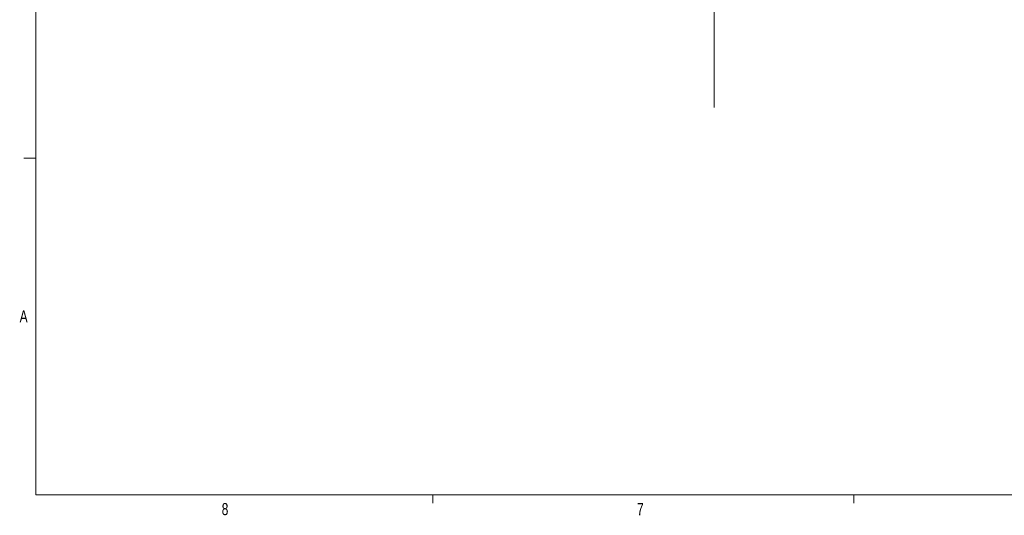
# Model space of a CAD drawing. Header units: inches. Extents: x 0.3 to 33.9, y 0.2 to 21.7.
# Tile 1 of 22: x 0.4 to 10.6, y 0.2 to 5.4. Entities that reach past the tile are written whole.
import ezdxf

# ---------------------------------------------------------------- set-up
doc = ezdxf.new("R2010")
doc.units = ezdxf.units.IN
doc.header["$MEASUREMENT"] = 0
doc.layers.add('SLD-0', color=7, linetype='Continuous', lineweight=15)
doc.styles.add('SLDTEXTSTYLE0', font='TXT', dxfattribs={"width": 0.75})

msp = doc.modelspace()

# ---------------------------------------------------------------- linework, layer by layer
at = {"layer": 'SLD-0'}
for p, q in [((0.52288, 21.4106), (0.52288, 0.4106)), ((7.57173, 18.21537), (7.57173, 4.4398)), ((0.52288, 3.9106), (0.39788, 3.9106)), ((33.52288, 0.4106), (0.52288, 0.4106)), ((4.64788, 0.4106), (4.64788, 0.3258)), ((9.02288, 0.4106), (9.02288, 0.3258))]:
    msp.add_line(p, q, dxfattribs=at)

# ---------------------------------------------------------------- texts
at = {"color": 7, "linetype": 'Continuous', "lineweight": 0, "char_height": 0.125, "attachment_point": 1, "style": 'SLDTEXTSTYLE0'}
for s, insert in [('A', (0.3542, 2.32881)), ('8', (2.45413, 0.32594)), ('7', (6.76995, 0.32502))]:
    msp.add_mtext(s, dxfattribs=dict(at, insert=insert))

doc.saveas('drawing.dxf')
